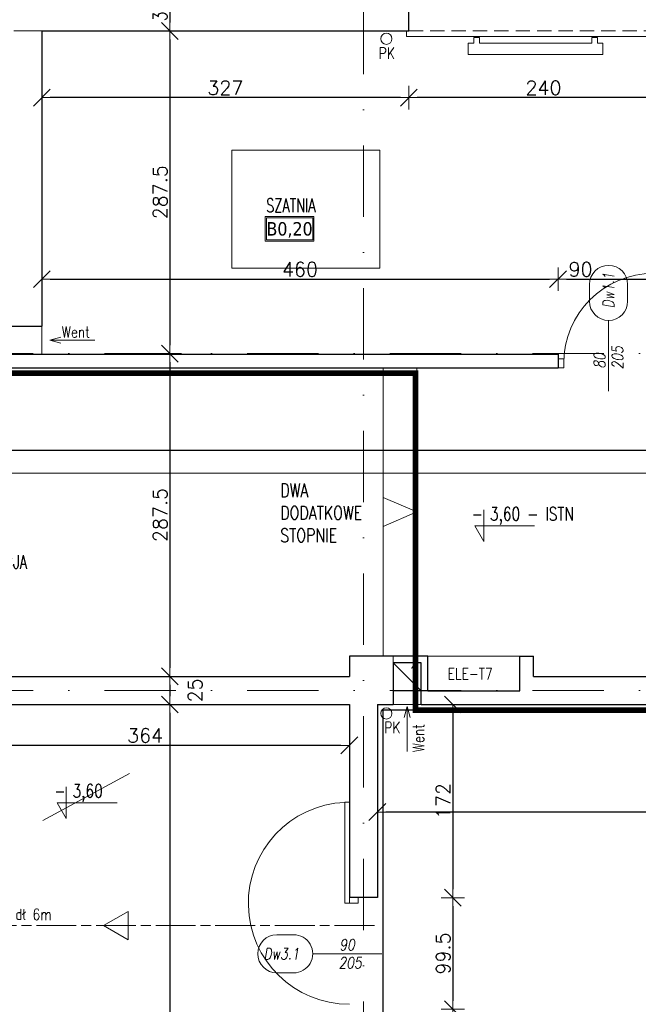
# Model space of a CAD drawing. Header units: millimetres. Extents: x 23192 to 177760, y -399809 to -79279.
# Tile 165 of 256: x 52885 to 53436, y -195219 to -194342. Entities that reach past the tile are written whole.
import ezdxf
from ezdxf.enums import TextEntityAlignment as Align

# ---------------------------------------------------------------- set-up
doc = ezdxf.new("R2010")
doc.units = ezdxf.units.MM
for name, pattern in [('2_3', [1, 0.5, -0.5]), ('CHAIN', [0.3543, 0.2362, -0.0295, 0.0591, -0.0295]), ('DASHDOT', [25.4, 12.7, -6.35, 0, -6.35]), ('HIDDEN', [9.525, 6.35, -3.175]), ('STRICHLINIE', [0.75, 0.5, -0.25])]:
    doc.linetypes.add(name, pattern=pattern)
doc.layers.get('0').update_dxf_attribs({"lineweight": 0})
for name, color, linetype, lineweight in [('!! 0_ Istn-sciany', 3, 'Continuous', 30), ('!! 0_ Istn-widok', 1, 'Continuous', 15), ('!! 0_ Opis', 8, 'Continuous', 13), ('!! 0_Istn-armatura', 6, 'Continuous', 9), ('!! 0_Istn-cienka', 4, 'Continuous', 9), ('!! 0_Istn-drzwi', 1, 'Continuous', 13), ('!! 0_Istn-went', 5, 'Continuous', 13), ('!! 0_Opis_pom', 9, 'Continuous', 13), ('!! 0_Widok', 1, 'Continuous', 15), ('!! 1  WYDZIELENIE PPOŻ', 252, 'Continuous', 0), ('!! 1_droga ewakuacyjna', 3, 'CHAIN', 20), ('!! 1_PROJ Sciany', 2, 'Continuous', 40), ('!! 2_drzwi opis', 151, 'Continuous', 9), ('!! wymiary osi', 250, 'Continuous', 9), ('0-osie-liniA', 14, 'DASHDOT', 5)]:
    doc.layers.add(name, color=color, linetype=linetype, lineweight=lineweight)
doc.layers.add('!! 0_Istn-grzejniki', color=7, linetype='Continuous', lineweight=0, plot=False)
doc.layers.add('!! 0_ramki', color=66, linetype='Continuous', lineweight=9, plot=False)
doc.styles.add('50', font='ROMANS.shx', dxfattribs={"width": 0.8, "height": 10})
doc.styles.add('ARCHETYP', font='romans.shx', dxfattribs={"height": 15})
doc.styles.add('ARIAL', font='tahoma.ttf')
doc.styles.add('SIMPLEX', font='simplex.shx', dxfattribs={"width": 0.77})
doc.styles.add('TXT', font='simplex.shx')
doc.dimstyles.new('DIM50', dxfattribs={"dimscale": 5, "dimtxt": 2.5, "dimasz": 1.5, "dimexe": 0, "dimexo": 0, "dimgap": 0.5, "dimtad": 1, "dimdec": 4, "dimrnd": 0.5, "dimdsep": 46, "dimtxsty": 'TXT', "dimblk1": 'TICK1', "dimblk2": 'TICK1', "dimsah": 1, "dimcen": 0, "dimse1": 1, "dimse2": 1, "dimclrd": 1, "dimclre": 7, "dimclrt": 9, "dimadec": 0, "dimazin": 0, "dimtfac": 1, "dimtdec": 4, "dimtmove": 2, "dimatfit": 3, "dimldrblk": 'TICK1', "dimfxl": 1, "dimtolj": 1, "dimarcsym": 0})

# ---------------------------------------------------------------- blocks, each defined once
blk = doc.blocks.new('BLOK OSI')
at = {"layer": '0-osie-liniA', "ltscale": 5}
for points in [[(53191.21142, -193626.89479), (53191.21142, -199860.81919)], [(48639.25763, -194702.0883), (55442.2848, -194702.0883)], [(48639.25763, -195002.0883), (55442.2848, -195002.0883)]]:
    blk.add_lwpolyline(points, dxfattribs=at)
blk = doc.blocks.new('1_ok-opis')
blk.add_line((0, 111.61), (0, 50))
for points in [[(-17, 128.61), (-17, 143.61)], [(17, 128.61), (17, 143.61)]]:
    blk.add_lwpolyline(points)
for centre, start, end in [((0, 143.61), 0, 180), ((0, 128.61), 180, 0)]:
    blk.add_arc(centre, 17, start, end)
at = {"style": 'ARCHETYP'}
for tag, height, rotation, p in [('NR', 12, 90, (0, 136.9)), ('NR', 12, 270, (0, 136.9)), ('SZEROKOŚĆ', 10, 90, (-8, 78.29)), ('WYSOKOŚĆ', 10, 270, (-8, 78.29)), ('WYSOKOŚĆ', 10, 90, (8, 78.29)), ('SZEROKOŚĆ', 10, 270, (8, 78.29))]:
    blk.add_attdef(tag, text='', height=height, rotation=rotation, dxfattribs=at).set_placement(p, align=Align.MIDDLE)
blk = doc.blocks.new('TICK1')
at = {"color": 0}
for p, q in [((0, -1.4), (0, 1.4)), ((0, 0), (-1, 0))]:
    blk.add_line(p, q, dxfattribs=at)
at = {"color": 2}
blk.add_line((-1, -1), (1, 1), dxfattribs=at)
blk = doc.blocks.new('*D2405')
at = {"layer": '!! wymiary osi', "color": 1, "lineweight": -2, "transparency": 16777216}
blk.add_line((53018.78, -194321.09), (53018.78, -194344.09), dxfattribs=at)
at = {"layer": 'DEFPOINTS', "color": 0, "transparency": 16777216}
for p in [(52948.71, -194313.59), (52948.71, -194351.59), (53018.78, -194351.59)]:
    blk.add_point(p, dxfattribs=at)
at = {"layer": '!! wymiary osi', "color": 1, "lineweight": -2, "transparency": 16777216, "xscale": 7.5, "yscale": 7.5, "zscale": 7.5}
for p, rotation in [((53018.78, -194313.59), 90), ((53018.78, -194351.59), 270)]:
    blk.add_blockref('TICK1', p, dxfattribs=dict(at, rotation=rotation))
at = {"layer": '!! wymiary osi', "color": 9, "transparency": 16777216, "insert": (53010.03, -194332.59), "char_height": 12.5, "attachment_point": 5, "rotation": 90, "style": 'TXT'}
blk.add_mtext('\\A1;38', dxfattribs=at)
blk = doc.blocks.new('*D2406')
at = {"layer": '!! wymiary osi', "color": 1, "lineweight": -2, "transparency": 16777216}
blk.add_line((53018.78, -194359.09), (53018.78, -194631.59), dxfattribs=at)
at = {"layer": 'DEFPOINTS', "color": 0, "transparency": 16777216}
for p in [(52948.71, -194351.59), (53018.78, -194639.09), (53018.78, -194639.09)]:
    blk.add_point(p, dxfattribs=at)
at = {"layer": '!! wymiary osi', "color": 1, "lineweight": -2, "transparency": 16777216, "xscale": 7.5, "yscale": 7.5, "zscale": 7.5}
for p, rotation in [((53018.78, -194351.59), 90), ((53018.78, -194639.09), 270)]:
    blk.add_blockref('TICK1', p, dxfattribs=dict(at, rotation=rotation))
at = {"layer": '!! wymiary osi', "color": 9, "transparency": 16777216, "insert": (53010.03, -194495.34), "char_height": 12.5, "attachment_point": 5, "rotation": 90, "style": 'TXT'}
blk.add_mtext('\\A1;287.5', dxfattribs=at)
blk = doc.blocks.new('*D2407')
at = {"layer": '!! wymiary osi', "color": 1, "lineweight": -2, "transparency": 16777216}
blk.add_line((53018.78, -194646.59), (53018.78, -194919.09), dxfattribs=at)
at = {"layer": 'DEFPOINTS', "color": 0, "transparency": 16777216}
for p in [(53018.78, -194639.09), (53018.78, -194926.59), (53018.78, -194926.59)]:
    blk.add_point(p, dxfattribs=at)
at = {"layer": '!! wymiary osi', "color": 1, "lineweight": -2, "transparency": 16777216, "xscale": 7.5, "yscale": 7.5, "zscale": 7.5}
for p, rotation in [((53018.78, -194639.09), 90), ((53018.78, -194926.59), 270)]:
    blk.add_blockref('TICK1', p, dxfattribs=dict(at, rotation=rotation))
at = {"layer": '!! wymiary osi', "color": 9, "transparency": 16777216, "insert": (53010.03, -194782.84), "char_height": 12.5, "attachment_point": 5, "rotation": 90, "style": 'TXT'}
blk.add_mtext('\\A1;287.5', dxfattribs=at)
blk = doc.blocks.new('*D2408')
at = {"layer": '!! wymiary osi', "color": 1, "lineweight": -2, "transparency": 16777216}
blk.add_line((53018.78, -194934.09), (53018.78, -194944.09), dxfattribs=at)
at = {"layer": 'DEFPOINTS', "color": 0, "transparency": 16777216}
for p in [(53018.78, -194926.59), (53018.78, -194951.59), (53018.78, -194951.59)]:
    blk.add_point(p, dxfattribs=at)
at = {"layer": '!! wymiary osi', "color": 1, "lineweight": -2, "transparency": 16777216, "xscale": 7.5, "yscale": 7.5, "zscale": 7.5}
for p, rotation in [((53018.78, -194926.59), 90), ((53018.78, -194951.59), 270)]:
    blk.add_blockref('TICK1', p, dxfattribs=dict(at, rotation=rotation))
at = {"layer": '!! wymiary osi', "color": 9, "transparency": 16777216, "insert": (53041.28, -194939.09), "char_height": 12.5, "attachment_point": 5, "rotation": 90, "style": 'TXT'}
blk.add_mtext('\\A1;25', dxfattribs=at)
blk = doc.blocks.new('*D2409')
at = {"layer": '!! wymiary osi', "color": 1, "lineweight": -2, "transparency": 16777216}
blk.add_line((53018.78, -194959.09), (53018.78, -195579.59), dxfattribs=at)
at = {"layer": 'DEFPOINTS', "color": 0, "transparency": 16777216}
for p in [(53018.78, -194951.59), (53018.78, -195587.09), (53018.78, -195587.09)]:
    blk.add_point(p, dxfattribs=at)
at = {"layer": '!! wymiary osi', "color": 1, "lineweight": -2, "transparency": 16777216, "xscale": 7.5, "yscale": 7.5, "zscale": 7.5}
for p, rotation in [((53018.78, -194951.59), 90), ((53018.78, -195587.09), 270)]:
    blk.add_blockref('TICK1', p, dxfattribs=dict(at, rotation=rotation))
at = {"layer": '!! wymiary osi', "color": 9, "transparency": 16777216, "insert": (53010.03, -195269.34), "char_height": 12.5, "attachment_point": 5, "rotation": 90, "style": 'TXT'}
blk.add_mtext('\\A1;635.5', dxfattribs=at)
blk = doc.blocks.new('*D2421')
at = {"layer": '!! wymiary osi', "color": 1, "lineweight": -2, "transparency": 16777216}
blk.add_line((53464.21, -194411.04), (53239.21, -194411.04), dxfattribs=at)
at = {"layer": 'DEFPOINTS', "color": 0, "transparency": 16777216}
for p in [(53231.71, -194351.59), (53471.71, -194351.59), (53231.71, -194411.04)]:
    blk.add_point(p, dxfattribs=at)
at = {"layer": '!! wymiary osi', "color": 1, "lineweight": -2, "transparency": 16777216, "xscale": 7.5, "yscale": 7.5, "zscale": 7.5, "rotation": 180}
blk.add_blockref('TICK1', (53231.71, -194411.04), dxfattribs=at)
at = {"layer": '!! wymiary osi', "color": 1, "lineweight": -2, "transparency": 16777216, "xscale": 7.5, "yscale": 7.5, "zscale": 7.5}
blk.add_blockref('TICK1', (53471.71, -194411.04), dxfattribs=at)
at = {"layer": '!! wymiary osi', "color": 9, "transparency": 16777216, "insert": (53351.71, -194402.29), "char_height": 12.5, "attachment_point": 5, "style": 'TXT'}
blk.add_mtext('\\A1;240', dxfattribs=at)
blk = doc.blocks.new('*D2422')
at = {"layer": '!! wymiary osi', "color": 1, "lineweight": -2, "transparency": 16777216}
blk.add_line((53224.21, -194411.04), (52912.21, -194411.04), dxfattribs=at)
at = {"layer": 'DEFPOINTS', "color": 0, "transparency": 16777216}
for p in [(52904.71, -194351.59), (53231.71, -194351.59), (52904.71, -194411.04)]:
    blk.add_point(p, dxfattribs=at)
at = {"layer": '!! wymiary osi', "color": 1, "lineweight": -2, "transparency": 16777216, "xscale": 7.5, "yscale": 7.5, "zscale": 7.5, "rotation": 180}
blk.add_blockref('TICK1', (52904.71, -194411.04), dxfattribs=at)
at = {"layer": '!! wymiary osi', "color": 1, "lineweight": -2, "transparency": 16777216, "xscale": 7.5, "yscale": 7.5, "zscale": 7.5}
blk.add_blockref('TICK1', (53231.71, -194411.04), dxfattribs=at)
at = {"layer": '!! wymiary osi', "color": 9, "transparency": 16777216, "insert": (53068.21, -194402.29), "char_height": 12.5, "attachment_point": 5, "style": 'TXT'}
blk.add_mtext('\\A1;327', dxfattribs=at)
blk = doc.blocks.new('*D2425')
at = {"layer": '!! wymiary osi', "color": 1, "lineweight": -2, "transparency": 16777216}
blk.add_line((52912.21, -194572.73), (53357.21, -194572.73), dxfattribs=at)
at = {"layer": 'DEFPOINTS', "color": 0, "transparency": 16777216}
for p in [(53364.71, -194572.73), (52904.71, -194639.59), (53364.71, -194639.59)]:
    blk.add_point(p, dxfattribs=at)
at = {"layer": '!! wymiary osi', "color": 1, "lineweight": -2, "transparency": 16777216, "xscale": 7.5, "yscale": 7.5, "zscale": 7.5, "rotation": 180}
blk.add_blockref('TICK1', (52904.71, -194572.73), dxfattribs=at)
at = {"layer": '!! wymiary osi', "color": 1, "lineweight": -2, "transparency": 16777216, "xscale": 7.5, "yscale": 7.5, "zscale": 7.5}
blk.add_blockref('TICK1', (53364.71, -194572.73), dxfattribs=at)
at = {"layer": '!! wymiary osi', "color": 9, "transparency": 16777216, "insert": (53134.71, -194563.98), "char_height": 12.5, "attachment_point": 5, "style": 'TXT'}
blk.add_mtext('\\A1;460', dxfattribs=at)
blk = doc.blocks.new('*D2426')
at = {"layer": '!! wymiary osi', "color": 1, "lineweight": -2, "transparency": 16777216}
blk.add_line((53372.21, -194572.73), (53447.21, -194572.73), dxfattribs=at)
at = {"layer": 'DEFPOINTS', "color": 0, "transparency": 16777216}
for p in [(53454.71, -194572.73), (53364.71, -194639.59), (53454.71, -194639.59)]:
    blk.add_point(p, dxfattribs=at)
at = {"layer": '!! wymiary osi', "color": 1, "lineweight": -2, "transparency": 16777216, "xscale": 7.5, "yscale": 7.5, "zscale": 7.5, "rotation": 180}
blk.add_blockref('TICK1', (53364.71, -194572.73), dxfattribs=at)
at = {"layer": '!! wymiary osi', "color": 1, "lineweight": -2, "transparency": 16777216, "xscale": 7.5, "yscale": 7.5, "zscale": 7.5}
blk.add_blockref('TICK1', (53454.71, -194572.73), dxfattribs=at)
at = {"layer": '!! wymiary osi', "color": 9, "transparency": 16777216, "insert": (53384.75, -194563.98), "char_height": 12.5, "attachment_point": 5, "style": 'TXT'}
blk.add_mtext('\\A1;90', dxfattribs=at)
blk = doc.blocks.new('*D2440')
at = {"layer": '!! wymiary osi', "color": 1, "lineweight": -2, "transparency": 16777216}
blk.add_line((53878.21, -195047.47), (53211.21, -195047.47), dxfattribs=at)
at = {"layer": 'DEFPOINTS', "color": 0, "transparency": 16777216}
for p in [(53203.71, -194951.59), (53885.71, -194951.59), (53203.71, -195047.47)]:
    blk.add_point(p, dxfattribs=at)
at = {"layer": '!! wymiary osi', "color": 1, "lineweight": -2, "transparency": 16777216, "xscale": 7.5, "yscale": 7.5, "zscale": 7.5, "rotation": 180}
blk.add_blockref('TICK1', (53203.71, -195047.47), dxfattribs=at)
at = {"layer": '!! wymiary osi', "color": 1, "lineweight": -2, "transparency": 16777216, "xscale": 7.5, "yscale": 7.5, "zscale": 7.5}
blk.add_blockref('TICK1', (53885.71, -195047.47), dxfattribs=at)
at = {"layer": '!! wymiary osi', "color": 9, "transparency": 16777216, "insert": (53544.71, -195038.72), "char_height": 12.5, "attachment_point": 5, "style": 'TXT'}
blk.add_mtext('\\A1;682', dxfattribs=at)
blk = doc.blocks.new('*D2441')
at = {"layer": '!! wymiary osi', "color": 1, "lineweight": -2, "transparency": 16777216}
blk.add_line((53270.97, -194959.09), (53270.97, -195116.22), dxfattribs=at)
at = {"layer": 'DEFPOINTS', "color": 0, "transparency": 16777216}
for p in [(53203.71, -194951.59), (53203.71, -195123.72), (53270.97, -195123.72)]:
    blk.add_point(p, dxfattribs=at)
at = {"layer": '!! wymiary osi', "color": 1, "lineweight": -2, "transparency": 16777216, "xscale": 7.5, "yscale": 7.5, "zscale": 7.5}
for p, rotation in [((53270.97, -194951.59), 90), ((53270.97, -195123.72), 270)]:
    blk.add_blockref('TICK1', p, dxfattribs=dict(at, rotation=rotation))
at = {"layer": '!! wymiary osi', "color": 9, "transparency": 16777216, "insert": (53262.22, -195037.65), "char_height": 12.5, "attachment_point": 5, "rotation": 90, "style": 'TXT'}
blk.add_mtext('\\A1;172', dxfattribs=at)
blk = doc.blocks.new('*D2442')
at = {"layer": '!! wymiary osi', "color": 1, "lineweight": -2, "transparency": 16777216}
blk.add_line((53270.97, -195131.22), (53270.97, -195215.61), dxfattribs=at)
at = {"layer": 'DEFPOINTS', "color": 0, "transparency": 16777216}
for p in [(53203.71, -195123.72), (53199.82, -195223.11), (53270.97, -195223.11)]:
    blk.add_point(p, dxfattribs=at)
at = {"layer": '!! wymiary osi', "color": 1, "lineweight": -2, "transparency": 16777216, "xscale": 7.5, "yscale": 7.5, "zscale": 7.5}
for p, rotation in [((53270.97, -195123.72), 90), ((53270.97, -195223.11), 270)]:
    blk.add_blockref('TICK1', p, dxfattribs=dict(at, rotation=rotation))
at = {"layer": '!! wymiary osi', "color": 9, "transparency": 16777216, "insert": (53262.22, -195173.41), "char_height": 12.5, "attachment_point": 5, "rotation": 90, "style": 'TXT'}
blk.add_mtext('\\A1;99.5', dxfattribs=at)
blk = doc.blocks.new('*D2443')
at = {"layer": '!! wymiary osi', "color": 1, "lineweight": -2, "transparency": 16777216}
blk.add_line((53270.97, -195230.61), (53270.97, -195567.09), dxfattribs=at)
at = {"layer": 'DEFPOINTS', "color": 0, "transparency": 16777216}
for p in [(53199.82, -195223.11), (53203.71, -195574.59), (53270.97, -195574.59)]:
    blk.add_point(p, dxfattribs=at)
at = {"layer": '!! wymiary osi', "color": 1, "lineweight": -2, "transparency": 16777216, "xscale": 7.5, "yscale": 7.5, "zscale": 7.5}
for p, rotation in [((53270.97, -195223.11), 90), ((53270.97, -195574.59), 270)]:
    blk.add_blockref('TICK1', p, dxfattribs=dict(at, rotation=rotation))
at = {"layer": '!! wymiary osi', "color": 9, "transparency": 16777216, "insert": (53262.22, -195398.85), "char_height": 12.5, "attachment_point": 5, "rotation": 90, "style": 'TXT'}
blk.add_mtext('\\A1;351.5', dxfattribs=at)
blk = doc.blocks.new('*D2469')
at = {"layer": '!! wymiary osi', "color": 1, "lineweight": -2, "transparency": 16777216}
blk.add_line((53171.21, -194988.08), (52822.21, -194988.08), dxfattribs=at)
at = {"layer": 'DEFPOINTS', "color": 0, "transparency": 16777216}
for p in [(52814.71, -194951.59), (53178.71, -194951.59), (52814.71, -194988.08)]:
    blk.add_point(p, dxfattribs=at)
at = {"layer": '!! wymiary osi', "color": 1, "lineweight": -2, "transparency": 16777216, "xscale": 7.5, "yscale": 7.5, "zscale": 7.5, "rotation": 180}
blk.add_blockref('TICK1', (52814.71, -194988.08), dxfattribs=at)
at = {"layer": '!! wymiary osi', "color": 1, "lineweight": -2, "transparency": 16777216, "xscale": 7.5, "yscale": 7.5, "zscale": 7.5}
blk.add_blockref('TICK1', (53178.71, -194988.08), dxfattribs=at)
at = {"layer": '!! wymiary osi', "color": 9, "transparency": 16777216, "insert": (52996.71, -194979.33), "char_height": 12.5, "attachment_point": 5, "style": 'TXT'}
blk.add_mtext('\\A1;364', dxfattribs=at)
blk = doc.blocks.new('*D2609')
at = {"layer": '!! wymiary osi', "color": 1, "lineweight": -2, "transparency": 16777216}
blk.add_line((53472.21, -194725.3), (52012.21, -194725.3), dxfattribs=at)
at = {"layer": 'DEFPOINTS', "color": 0, "transparency": 16777216}
for p in [(52004.71, -194725.3), (52004.71, -194767.59), (53479.71, -194767.59)]:
    blk.add_point(p, dxfattribs=at)
at = {"layer": '!! wymiary osi', "color": 1, "lineweight": -2, "transparency": 16777216, "xscale": 7.5, "yscale": 7.5, "zscale": 7.5, "rotation": 180}
blk.add_blockref('TICK1', (52004.71, -194725.3), dxfattribs=at)
at = {"layer": '!! wymiary osi', "color": 1, "lineweight": -2, "transparency": 16777216, "xscale": 7.5, "yscale": 7.5, "zscale": 7.5}
blk.add_blockref('TICK1', (53479.71, -194725.3), dxfattribs=at)
at = {"layer": '!! wymiary osi', "color": 9, "transparency": 16777216, "insert": (52742.21, -194716.55), "char_height": 12.5, "attachment_point": 5, "style": 'TXT'}
blk.add_mtext('\\A1;1475', dxfattribs=at)

msp = doc.modelspace()

# ---------------------------------------------------------------- linework, layer by layer
at = {"layer": '!! 0_ Istn-sciany'}
for points in [[(53231.71142, -194351.5883), (53231.71142, -194325.5883)], [(52904.71142, -194351.5883), (53231.71142, -194351.5883)], [(52904.71142, -194351.5883), (52904.71142, -194614.5883)], [(52865.71142, -194614.5883), (52904.71142, -194614.5883)], [(52865.71142, -194639.5883), (53364.71142, -194639.5883)], [(53364.71142, -194639.5883), (53364.71142, -194651.5883)], [(52554.71142, -194651.5883), (53364.71142, -194651.5883)], [(53178.71142, -194908.5883), (53178.71142, -194926.5883)], [(53248.71142, -194908.5883), (53178.71142, -194908.5883)], [(53242.71142, -194914.5883), (53217.71142, -194914.5883)], [(53217.71142, -194914.5883), (53217.71142, -194939.5883)], [(53242.71142, -194951.5883), (53242.71142, -194914.5883)], [(53248.71142, -194939.5883), (53248.71142, -194908.5883)], [(53330.71142, -194939.5883), (53330.71142, -194908.5883)], [(53330.71142, -194908.5883), (53342.71142, -194908.5883)], [(53342.71142, -194926.5883), (53342.71142, -194908.5883)], [(52814.71142, -194926.5883), (53178.71142, -194926.5883)], [(53342.71142, -194926.5883), (53511.71142, -194926.5883)], [(53217.71142, -194939.5883), (53217.71142, -194951.5883)], [(53248.71142, -194939.5883), (53330.71142, -194939.5883)], [(52814.71142, -194951.5883), (53178.71142, -194951.5883)], [(53178.71142, -194951.5883), (53178.71142, -195123.71718)], [(53203.71142, -194951.5883), (53217.71142, -194951.5883)], [(53203.71142, -194951.5883), (53203.71142, -195123.71718)], [(53242.71142, -194951.5883), (53517.71142, -194951.5883)], [(53203.71142, -195123.71718), (53178.71142, -195123.71718)]]:
    msp.add_lwpolyline(points, dxfattribs=at)
at = {"layer": '!! 0_ Istn-widok'}
for points in [[(52904.71142, -194351.5883), (52879.71142, -194351.5883)], [(53229.71142, -194351.5883), (53229.71142, -194356.5883)], [(53229.71142, -194356.5883), (53473.71142, -194356.5883)], [(53208.71142, -194908.5883), (53208.71142, -194651.5883)], [(53238.71142, -194908.5883), (53238.71142, -194651.5883)], [(53217.71142, -194914.5883), (53217.71142, -194908.5883)], [(53242.71142, -194939.5883), (53248.71142, -194939.5883)]]:
    msp.add_lwpolyline(points, dxfattribs=at)
at = {"layer": '!! 0_ Opis'}
for points in [[(53298.47748, -194778.36369), (53298.47748, -194806.36545)], [(53298.47748, -194806.36545), (53290.39407, -194792.36457)], [(53290.39407, -194792.36457), (53343.82827, -194792.36457)], [(52926.51961, -195025.12942), (52926.51961, -195053.13119)], [(52926.51961, -195053.13119), (52918.43619, -195039.13031)], [(52918.43619, -195039.13031), (52971.8704, -195039.13031)]]:
    msp.add_lwpolyline(points, dxfattribs=at)
at = {"layer": '!! 0_Istn-armatura'}
msp.add_lwpolyline([(53248.71142, -194908.5883), (53330.71142, -194908.5883)], dxfattribs=at)
for centre in [(53211.71802, -194358.5883), (53211.71142, -194959.5883)]:
    msp.add_circle(centre, 5, dxfattribs=at)
at = {"layer": '!! 0_Istn-cienka', "linetype": 'HIDDEN', "ltscale": 2}
msp.add_lwpolyline([(53231.71142, -194351.5883), (53471.71142, -194351.5883)], dxfattribs=at)
at = {"layer": '!! 0_Istn-drzwi'}
for points in [[(53409.71142, -194622.5883), (53409.71142, -194672.5883)], [(53207.71142, -195173.71718), (53157.71142, -195173.71718)]]:
    msp.add_lwpolyline(points, dxfattribs=at)
for points in [[(53369.71142, -194643.5883), (53364.71142, -194643.5883), (53364.71142, -194651.5883), (53369.71142, -194651.5883)], [(53174.71142, -195038.71718), (53174.71142, -195128.71718), (53178.71142, -195128.71718), (53178.71142, -195038.71718)], [(53186.71142, -195128.71718), (53186.71142, -195123.71718), (53178.71142, -195123.71718), (53178.71142, -195128.71718)]]:
    msp.add_lwpolyline(points, close=True, dxfattribs=at)
for centre, radius, start, end in [((53449.71142, -194647.5883), 80, 89.99999996, 179.99999996), ((53178.71142, -195128.71718), 90, 92.54731818, 269.99999996)]:
    msp.add_arc(centre, radius, start, end, dxfattribs=at)
at = {"layer": '!! 0_Istn-grzejniki'}
msp.add_lwpolyline([(53399.71142, -194357.5883), (53399.71142, -194362.5883), (53404.71142, -194362.5883), (53404.71142, -194372.5883), (53284.71142, -194372.5883), (53284.71142, -194362.5883), (53289.71142, -194362.5883), (53289.71142, -194357.5883), (53294.71142, -194357.5883), (53294.71142, -194362.5883), (53394.71142, -194362.5883), (53394.71142, -194357.5883)], close=True, dxfattribs=at)
msp.add_lwpolyline([(52905.61374, -195055.08321), (52982.95092, -195012.97865)], dxfattribs=at)
at = {"layer": '!! 0_Istn-went'}
for points in [[(52904.71142, -194614.5883), (52904.71142, -194639.5883)], [(52911.73547, -194627.0883), (52921.73547, -194624.40881)], [(52951.782, -194627.0883), (52911.73547, -194627.0883)], [(52911.73547, -194627.0883), (52921.73547, -194629.76779)], [(53217.71142, -194914.5883), (53242.71142, -194939.5883)], [(53217.71142, -194951.5883), (53242.71142, -194951.5883)], [(53230.21142, -194953.33133), (53227.53193, -194963.33133)], [(53230.21142, -194993.37786), (53230.21142, -194953.33133)], [(53230.21142, -194953.33133), (53232.89092, -194963.33133)]]:
    msp.add_lwpolyline(points, dxfattribs=at)
msp.add_lwpolyline([(53217.71142, -194939.5883), (53242.71142, -194939.5883), (53242.71142, -194914.5883), (53217.71142, -194914.5883)], close=True, dxfattribs=at)
at = {"layer": '!! 0_Opis_pom', "ltscale": 0.7}
for points in [[(53103.69224, -194538.7635), (53147.21224, -194538.7635), (53147.21224, -194517.0035), (53103.69224, -194517.0035)], [(53104.78024, -194537.6755), (53146.12424, -194537.6755), (53146.12424, -194518.0915), (53104.78024, -194518.0915)]]:
    msp.add_lwpolyline(points, close=True, dxfattribs=at)
at = {"layer": '!! 0_ramki'}
for points in [[(53074.09221, -194457.71458), (53205.84151, -194457.71458), (53205.84151, -194563.07819), (53074.09221, -194563.07819)], [(51280.42916, -198945.67237), (51280.42916, -194745.67237), (54250.42916, -194745.67237), (54250.42916, -198945.67237)]]:
    msp.add_lwpolyline(points, close=True, dxfattribs=at)
at = {"layer": '!! 0_Widok'}
for points in [[(53238.71142, -194780.0883), (53208.71142, -194767.20439)], [(53238.71142, -194780.0883), (53208.71142, -194792.97222)]]:
    msp.add_lwpolyline(points, dxfattribs=at)
at = {"layer": '!! 1  WYDZIELENIE PPOŻ', "color": 20, "linetype": '2_3', "ltscale": 10, "true_color": 0xf65c09, "const_width": 1}
msp.add_lwpolyline([(53208.71142, -195569.5883), (53208.71142, -194956.5883), (54755.5485, -194956.5883), (54755.86901, -194356.5883), (54961.71142, -194356.5883), (54961.71142, -195569.5883)], close=True, dxfattribs=at)
at = {"layer": '!! 1_droga ewakuacyjna', "ltscale": 150}
msp.add_lwpolyline([(52959.59535, -195148.61892), (52981.52916, -195135.95543), (52981.52916, -195161.28241)], close=True, dxfattribs=at)
msp.add_lwpolyline([(53200.99707, -195148.61892), (52556.99707, -195148.61892)], dxfattribs=at)
at = {"layer": '!! 1_PROJ Sciany', "color": 92, "linetype": 'STRICHLINIE', "ltscale": 25, "true_color": 0x00c200, "const_width": 5}
msp.add_lwpolyline([(52004.71142, -195582.5883), (53173.71142, -195582.5883), (53173.71142, -195567.04591), (54961.71142, -195569.58121), (54961.71142, -194921.5883), (54974.71142, -194921.5883), (54974.71142, -194356.5883), (54755.71142, -194356.5883), (54755.71142, -194956.5883), (53237.71142, -194956.5883), (53237.71142, -194656.5883), (52860.74164, -194656.5883), (52856.74164, -193996.5883), (51721.71142, -193996.5883), (51721.71142, -194956.5883), (51366.71142, -194956.5883), (51366.71142, -195088.5883), (51108.71142, -195088.5883), (51108.71142, -195582.5883)], close=True, dxfattribs=at)

# ---------------------------------------------------------------- block references
at = {"layer": '!! 2_drzwi opis'}
ref = msp.add_blockref('1_ok-opis', (53409.71142, -194721.07696), dxfattribs=dict(at, xscale=-1, rotation=359.9999963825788))
ref.add_attrib('WYSOKOŚĆ', '80 ', dxfattribs={"layer": '0', "height": 10, "rotation": 89.99999638, "style": '50', "oblique": 10, "width": 0.8}).set_placement((53401.71143, -194642.78611), align=Align.MIDDLE)
ref.add_attrib('SZEROKOŚĆ', '205', dxfattribs={"layer": '0', "height": 10, "rotation": 89.99999638, "style": '50', "oblique": 10, "width": 0.8}).set_placement((53417.71143, -194642.78611), align=Align.MIDDLE)
ref.add_attrib('NR', 'Dw1.1', dxfattribs={"layer": '0', "height": 10, "rotation": 89.99999638, "style": '50', "oblique": 10, "width": 0.8}).set_placement((53409.71143, -194582.86982), align=Align.MIDDLE)
ref = msp.add_blockref('1_ok-opis', (53257.71192, -195173.71717), dxfattribs=dict(at, rotation=90.00000361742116))
ref.add_attrib('WYSOKOŚĆ', '90 ', dxfattribs={"layer": '0', "height": 10, "rotation": 0.00000362, "style": '50', "oblique": 10, "width": 0.8}).set_placement((53179.42107, -195165.71718), align=Align.MIDDLE)
ref.add_attrib('SZEROKOŚĆ', '205', dxfattribs={"layer": '0', "height": 10, "rotation": 0.00000362, "style": '50', "oblique": 10, "width": 0.8}).set_placement((53179.42107, -195181.71718), align=Align.MIDDLE)
ref.add_attrib('NR', 'Dw3.1', dxfattribs={"layer": '0', "height": 10, "rotation": 0.00000362, "style": '50', "oblique": 10, "width": 0.8}).set_placement((53118.23498, -195173.71718), align=Align.MIDDLE)
at = {"layer": '!! wymiary osi'}
msp.add_blockref('BLOK OSI', (0, 63), dxfattribs=at)

# ---------------------------------------------------------------- texts
at = {"layer": '!! 0_ Opis', "style": 'SIMPLEX', "width": 0.75}
for s, p in [('- 3,60 - ISTN', (53287.79003, -194787.78645)), ('- 3,60', (52915.83216, -195034.55219))]:
    msp.add_text(s, height=12, dxfattribs=at).set_placement(p)
at = {"layer": '!! 0_ Opis', "insert": (53117.13586, -194754.87312), "char_height": 12, "attachment_point": 1, "style": 'SIMPLEX'}
msp.add_mtext_dynamic_manual_height_columns('DWA DODATKOWE STOPNIE', width=46.7031119, gutter_width=75, heights=[0], dxfattribs=at)
at = {"layer": '!! 0_Istn-armatura', "style": 'ARCHETYP', "width": 0.8}
for s, p in [('PK', (53204.91761, -194376.37535)), ('ELE-T7', (53266.32087, -194929.34047)), ('PK', (53209.92953, -194977.04165))]:
    msp.add_text(s, height=10, rotation=0.00000004, dxfattribs=at).set_placement(p)
at = {"layer": '!! 0_Istn-went', "style": 'ARCHETYP', "width": 0.8}
for s, rotation, p in [('Went', 359.99999996, (52922.40523, -194624.75808)), ('1', 0.00000004, (53231.87286, -194927.41077)), ('Went', 89.99999996, (53245.24788, -194994.19257))]:
    msp.add_text(s, height=10, rotation=rotation, dxfattribs=at).set_placement(p)
at = {"layer": '!! 0_Opis_pom', "ltscale": 0.7, "style": 'TXT', "width": 0.7}
for s, p in [('SZATNIA', (53126.56737, -194512.95719)), ('KOMUNIKACJA', (52853.07064, -194830.63484))]:
    msp.add_text(s, height=12, dxfattribs=at).set_placement(p, align=Align.CENTER)
at = {"layer": '!! 0_Opis_pom', "ltscale": 0.7, "style": 'ARIAL'}
msp.add_attdef('B0,20', text='', height=11.968, dxfattribs=at).set_placement((53125.45224, -194527.8835), align=Align.MIDDLE_CENTER)
at = {"layer": '!! 1  WYDZIELENIE PPOŻ', "insert": (52881.16121, -195133.6292), "char_height": 10, "attachment_point": 1, "style": '50'}
msp.add_mtext_dynamic_manual_height_columns('dł 6m', width=113.8312425, gutter_width=50, heights=[0], dxfattribs=at)

# ---------------------------------------------------------------- dimensions: what is measured, and where the dimension line sits
at = {"layer": '!! wymiary osi'}
for base, p1, p2, picture, middle in [((53018.78015, -194351.5883), (52948.71142, -194313.5883), (52948.71142, -194351.5883), '*D2405', (53010.03015, -194332.5883)), ((53018.78015, -194639.0883), (52948.71142, -194351.5883), (53018.78015, -194639.0883), '*D2406', (53010.03015, -194495.3383)), ((53018.78015, -194926.5883), (53018.78015, -194639.0883), (53018.78015, -194926.5883), '*D2407', (53010.03015, -194782.8383)), ((53018.78015, -194951.5883), (53018.78015, -194926.5883), (53018.78015, -194951.5883), '*D2408', (53041.28015, -194939.0883)), ((53018.78015, -195587.0883), (53018.78015, -194951.5883), (53018.78015, -195587.0883), '*D2409', (53010.03015, -195269.3383)), ((53270.97285, -195123.71718), (53203.71142, -194951.5883), (53203.71142, -195123.71718), '*D2441', (53262.22285, -195037.65274)), ((53270.97285, -195223.10656), (53203.71142, -195123.71718), (53199.81834, -195223.10656), '*D2442', (53262.22285, -195173.41187)), ((53270.97285, -195574.5883), (53199.81834, -195223.10656), (53203.71142, -195574.5883), '*D2443', (53262.22285, -195398.84743))]:
    dim = msp.add_linear_dim(base=base, p1=p1, p2=p2, angle=90, dimstyle='DIM50', dxfattribs=at)
    dim.commit()
    dim.dimension.update_dxf_attribs({"geometry": picture, "text_midpoint": middle})
for base, p1, p2, picture, middle in [((52904.71142, -194411.04449), (53231.71142, -194351.5883), (52904.71142, -194351.5883), '*D2422', (53068.21142, -194402.29449)), ((53231.71142, -194411.04449), (53471.71142, -194351.5883), (53231.71142, -194351.5883), '*D2421', (53351.71142, -194402.29449)), ((53364.71142, -194572.73014), (52904.71142, -194639.5883), (53364.71142, -194639.5883), '*D2425', (53134.71142, -194563.98014)), ((52004.71142, -194725.30054), (53479.71142, -194767.5883), (52004.71142, -194767.5883), '*D2609', (52742.21142, -194716.55054)), ((52814.71142, -194988.08218), (53178.71142, -194951.5883), (52814.71142, -194951.5883), '*D2469', (52996.71142, -194979.33218)), ((53203.71142, -195047.46722), (53885.71142, -194951.5883), (53203.71142, -194951.5883), '*D2440', (53544.71142, -195038.71722))]:
    dim = msp.add_linear_dim(base=base, p1=p1, p2=p2, dimstyle='DIM50', dxfattribs=at)
    dim.commit()
    dim.dimension.update_dxf_attribs({"geometry": picture, "text_midpoint": middle})
dim = msp.add_linear_dim(base=(53454.71142, -194572.73014), p1=(53364.71142, -194639.5883), p2=(53454.71142, -194639.5883), dimstyle='DIM50', dxfattribs=at)
dim.commit()
dim.dimension.update_dxf_attribs({"geometry": '*D2426', "text_midpoint": (53384.74631, -194563.98014), "dimtype": 160})

doc.saveas('drawing.dxf')
